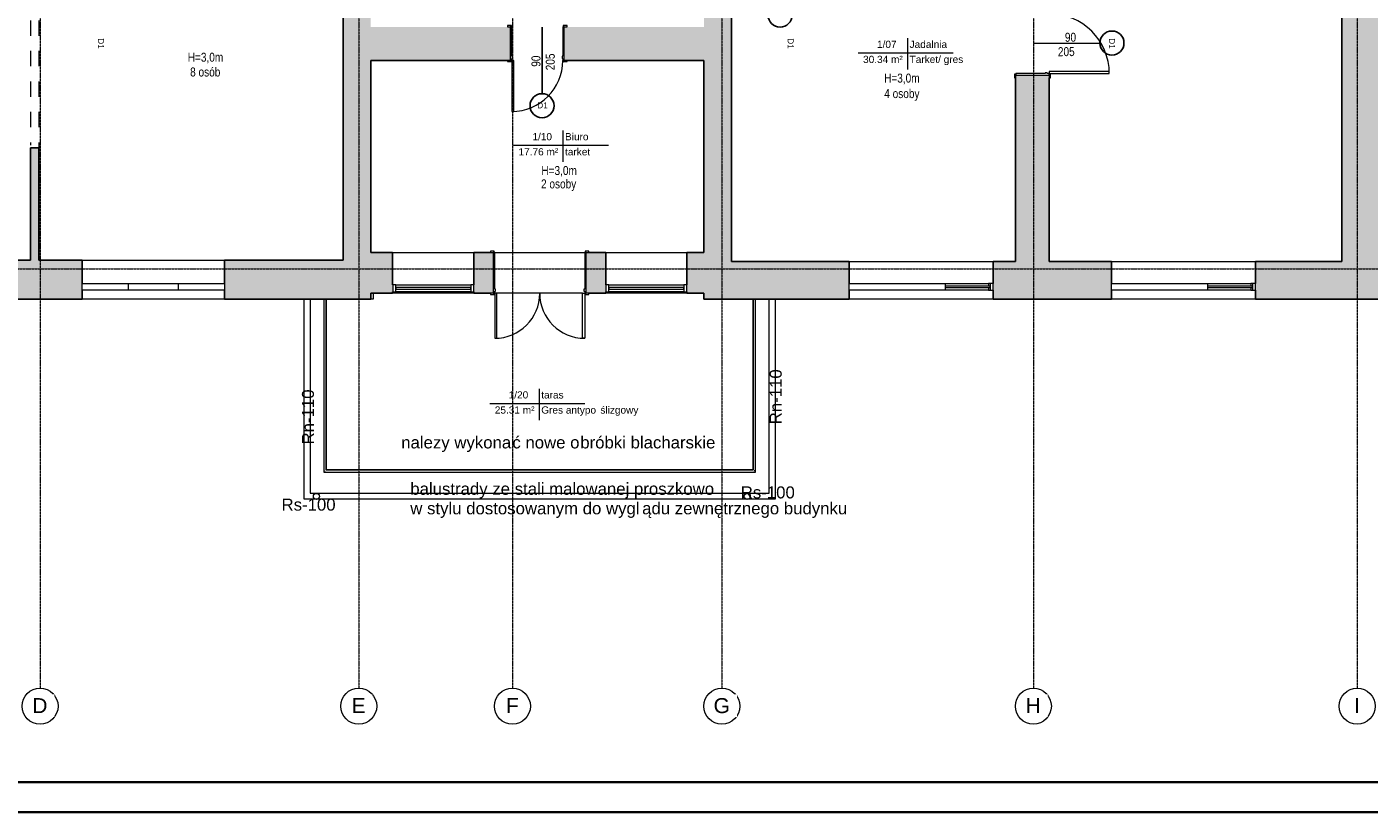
# Model space of a CAD drawing. Header units: centimetres. Extents: x 14504 to 44111, y -18976 to -7683.
# Tile 81 of 141: x 30318 to 32554, y -15068 to -13759. Entities that reach past the tile are written whole.
import ezdxf

# ---------------------------------------------------------------- set-up
doc = ezdxf.new("R2010")
doc.units = ezdxf.units.CM
for name, pattern in [('Kreska', [0.635, 0.3175, -0.3175]), ('Linia siatki', [0.9925, 0.47, -0.2175, 0.0875, -0.2175]), ('Ukryty', [0.714375, 0.47625, -0.238125])]:
    doc.linetypes.add(name, pattern=pattern)
for name, color, linetype, lineweight in [('_gruba', 90, 'Continuous', 35), ('A-AREA', 32, 'Continuous', 9), ('A-AREA-IDEN', 4, 'Continuous', 9), ('A-DETL-HDLN', 90, 'Ukryty', 9), ('A-DETL-MEDM', 33, 'Continuous', 25), ('A-DETL-THIN', 151, 'Continuous', 9), ('A-DOOR', 31, 'Continuous', 9), ('A-DOOR-FRAM', 31, 'Continuous', 18), ('A-FLOR', 192, 'Continuous', 9), ('A-FLOR-HRAL', 11, 'Continuous', 9), ('A-GLAZ', 151, 'Continuous', 9), ('A-WALL', 4, 'Continuous', 9), ('A-WALL-PATT', 111, 'Continuous', 25), ('G-ANNO-TEXT', 8, 'Continuous', 9), ('G-ANNO-TTLB', 6, 'Continuous', 9), ('I-WALL', 2, 'Continuous', 9), ('S-GRID', 8, 'Continuous', 9), ('S-GRID-IDEN', 8, 'Continuous', 9)]:
    doc.layers.add(name, color=color, linetype=linetype, lineweight=lineweight)
doc.styles.add('Arial', font='arial.ttf', dxfattribs={"height": 23.8125})
doc.styles.add('Arial_1', font='arial.ttf', dxfattribs={"height": 12})
doc.styles.add('Arial_2', font='arial.ttf', dxfattribs={"height": 18})
doc.styles.add('Arial_3', font='arial.ttf', dxfattribs={"width": 0.8, "height": 18})
doc.styles.add('Arial_5', font='arial.ttf', dxfattribs={"height": 15})
doc.styles.add('Arial_B', font='arialbd.ttf', dxfattribs={"height": 3})
doc.styles.add('Arial_B_1', font='arialbd.ttf', dxfattribs={"width": 0.95, "height": 2.4})

# ---------------------------------------------------------------- blocks, each defined once
blk = doc.blocks.new('Aluminum_1 szybowe - Okno 240_265 p_85-591871-4_Poziom piętra')
at = {"layer": 'A-GLAZ', "lineweight": 18}
for p, q in [((-132.1, 19.2), (-137.2, 19.2)), ((-137.2, 19.2), (-137.2, 7.7)), ((-137.2, 7.7), (-132.1, 7.7)), ((-132.1, 7.7), (-132.1, 19.2)), ((-57.2, 14.7), (-132.1, 14.7)), ((-132.1, 14.7), (-132.1, 12.2)), ((-132.1, 12.2), (-57.2, 12.2))]:
    blk.add_line(p, q, dxfattribs=at)
at = {"layer": 'A-GLAZ'}
for p, q in [((-129.5, 19.2), (-57.2, 19.2)), ((-57.2, 7.7), (-129.5, 7.7))]:
    blk.add_line(p, q, dxfattribs=at)
blk = doc.blocks.new('Drzwi-zewnętrzne-dwuskrzydłowe-przeszklone-okleina drewniana - 1500 x 2400mm-541410-4_Poziom piętra')
at = {"layer": 'A-DOOR', "lineweight": 18}
for p, q in [((-75, 33.6825), (-75, 108.6825)), ((-75, 108.6825), (-71.5, 108.6825)), ((-71.5, 108.6825), (-71.5, 33.6825)), ((75, 108.6825), (71.5, 108.6825)), ((71.5, 108.6825), (71.5, 33.6825)), ((75, 33.6825), (75, 108.6825)), ((-71.5, 33.6825), (-75, 33.6825)), ((71.5, 33.6825), (75, 33.6825))]:
    blk.add_line(p, q, dxfattribs=at)
at = {"layer": 'A-DOOR'}
for p, q in [((-75.635, 35.6825), (-82.135, 35.6825)), ((-82.135, 35.6825), (-82.135, 33.6825)), ((-82.135, 33.6825), (-75.635, 33.6825)), ((-75.635, 33.6825), (-75.635, 35.6825)), ((82.135, 35.6825), (75.635, 35.6825)), ((75.635, 35.6825), (75.635, 33.6825)), ((75.635, 33.6825), (82.135, 33.6825)), ((82.135, 33.6825), (82.135, 35.6825)), ((-75.635, -34.3175), (-82.135, -34.3175)), ((-82.135, -34.3175), (-82.135, -36.3175)), ((-82.135, -36.3175), (-75.635, -36.3175)), ((-75.635, -36.3175), (-75.635, -34.3175)), ((82.135, -34.3175), (75.635, -34.3175)), ((75.635, -34.3175), (75.635, -36.3175)), ((75.635, -36.3175), (82.135, -36.3175)), ((82.135, -36.3175), (82.135, -34.3175))]:
    blk.add_line(p, q, dxfattribs=at)
for centre, start, end in [((-75, 33.6825), 0, 90), ((75, 33.6825), 90, 180)]:
    blk.add_arc(centre, 75, start, end, dxfattribs=at)
at = {"layer": 'A-DOOR-FRAM'}
for p, q in [((-75, 33.6825), (-77.5, 33.6825)), ((-77.5, 33.6825), (-77.5, -34.3175)), ((-75, 30.1825), (-75, 33.6825)), ((-73.73, 30.1825), (-75, 30.1825)), ((-75, -34.3175), (-75, 26.69)), ((-75, 26.69), (-73.73, 26.69)), ((-73.73, 26.69), (-73.73, 30.1825)), ((75, 30.1825), (73.73, 30.1825)), ((73.73, 30.1825), (73.73, 26.69)), ((73.73, 26.69), (75, 26.69)), ((75, 33.6825), (75, 30.1825)), ((77.5, 33.6825), (75, 33.6825)), ((75, 26.69), (75, -34.3175)), ((77.5, -34.3175), (77.5, 33.6825)), ((-77.5, -34.3175), (-75, -34.3175)), ((75, -34.3175), (77.5, -34.3175))]:
    blk.add_line(p, q, dxfattribs=at)
blk = doc.blocks.new('Aluminum_1 szybowe - Okno w piwnicy 135_145-541561-4_Poziom piętra')
at = {"layer": 'A-GLAZ', "lineweight": 18}
for p, q in [((-132.1, 34.1), (-137.2, 34.1)), ((-137.2, 34.1), (-137.2, 22.7)), ((-137.2, 22.7), (-132.1, 22.7)), ((-132.1, 22.7), (-132.1, 34.1)), ((-7.2, 29.7), (-132.1, 29.7)), ((-132.1, 29.7), (-132.1, 27.1)), ((-132.1, 27.1), (-7.2, 27.1)), ((-2.2, 34.1), (-7.2, 34.1)), ((-7.2, 34.1), (-7.2, 22.7)), ((-7.2, 27.1), (-7.2, 29.7)), ((-7.2, 22.7), (-2.2, 22.7)), ((-2.2, 22.7), (-2.2, 34.1))]:
    blk.add_line(p, q, dxfattribs=at)
at = {"layer": 'A-GLAZ'}
for p, q in [((-132.1, 34.1), (-7.2, 34.1)), ((-7.2, 22.7), (-132.1, 22.7))]:
    blk.add_line(p, q, dxfattribs=at)
blk = doc.blocks.new('Typ poręczy górnej - Górna poręcz_wewnętrzny_-564454-4_Poziom piętra')
at = {"layer": 'A-FLOR-HRAL'}
for p, q in [((16161.6, -10415.7), (16161.6, -10703.7)), ((16165.6, -10699.7), (16165.6, -10415.7)), ((16876.6, -10415.7), (16876.6, -10699.7)), ((16880.6, -10703.7), (16880.6, -10415.7)), ((16161.6, -10703.7), (16880.6, -10703.7)), ((16876.6, -10699.7), (16165.6, -10699.7))]:
    blk.add_line(p, q, dxfattribs=at)
for points, knots in [([(16163.4, -10701.9), (16163.4, -10701.9), (16163.5, -10701.8), (16163.6, -10701.7), (16163.7, -10701.6), (16163.8, -10701.5), (16163.9, -10701.5)], [0.46272837, 0.46272837, 0.46272837, 0.46272837, 0.47916667, 0.5, 0.52083333, 0.53727163, 0.53727163, 0.53727163, 0.53727163]), ([(16879, -10702.1), (16878.9, -10702), (16878.9, -10702), (16878.8, -10701.8), (16878.6, -10701.7), (16878.5, -10701.6), (16878.4, -10701.5), (16878.4, -10701.5)], [0.44538644, 0.44538644, 0.44538644, 0.44538644, 0.45833333, 0.47916667, 0.5, 0.52083333, 0.53727163, 0.53727163, 0.53727163, 0.53727163])]:
    blk.add_open_spline(points, degree=3, knots=knots, dxfattribs=at)
blk = doc.blocks.new('Typ poręczy górnej - Górna poręcz_wewnętrzny_-V2-4_Poziom piętra')
at = {"layer": 'A-FLOR-HRAL'}
for p, q in [((16161.6, -10415.7), (16161.6, -10703.7)), ((16165.6, -10415.7), (16165.6, -10699.7)), ((16876.6, -10699.7), (16876.6, -10415.7)), ((16880.6, -10703.7), (16880.6, -10415.7)), ((16161.6, -10703.7), (16880.6, -10703.7)), ((16165.6, -10699.7), (16876.6, -10699.7))]:
    blk.add_line(p, q, dxfattribs=at)
blk = doc.blocks.new('Aluminum_2 szybowe - 160x140-603551-4_Poziom piętra')
at = {"layer": 'A-GLAZ'}
for p, q in [((-137.2, 20.2), (22.8, 20.2)), ((-137.2, 8.7), (-137.2, 20.2)), ((22.8, 8.7), (-137.2, 8.7)), ((22.8, 20.2), (22.8, 8.7))]:
    blk.add_line(p, q, dxfattribs=at)
blk = doc.blocks.new('Aluminum_2 szybowe - 160x140-603873-4_Poziom piętra')
at = {"layer": 'A-GLAZ', "lineweight": 18}
for p, q in [((-132.1, 19.2), (-134.6, 19.2)), ((-134.6, 7.7), (-132.1, 7.7)), ((-132.1, 14.7), (-132.1, 19.2)), ((-132.1, 7.7), (-132.1, 12.2))]:
    blk.add_line(p, q, dxfattribs=at)
at = {"layer": 'A-GLAZ'}
for p, q in [((-132.1, 19.2), (-59.7, 19.2)), ((-59.7, 7.7), (-132.1, 7.7))]:
    blk.add_line(p, q, dxfattribs=at)
blk = doc.blocks.new('Aluminum_2 szybowe - 160x140-V3-4_Poziom piętra')
at = {"layer": 'A-GLAZ'}
for p, q in [((-137.2, 19.2), (22.8, 19.2)), ((-137.2, 7.7), (-137.2, 19.2)), ((22.8, 7.7), (-137.2, 7.7)), ((22.8, 19.2), (22.8, 7.7))]:
    blk.add_line(p, q, dxfattribs=at)
blk = doc.blocks.new('Drzwi-wewnętrzne-jednoskrzydłowe-dwupanelowe-drewniane - 900 x 2100mm-623786-4_Poziom piętra')
at = {"layer": 'A-DOOR', "lineweight": 18}
for p, q in [((42.5, 112.6825), (39, 112.6825)), ((39, 112.6825), (39, 27.6825)), ((42.5, 27.6825), (42.5, 112.6825)), ((39, 27.6825), (42.5, 27.6825))]:
    blk.add_line(p, q, dxfattribs=at)
at = {"layer": 'A-DOOR'}
for p, q in [((-43.135, 29.6825), (-49.635, 29.6825)), ((-49.635, 29.6825), (-49.635, 27.6825)), ((-49.635, 27.6825), (-43.135, 27.6825)), ((-43.135, 27.6825), (-43.135, 29.6825)), ((49.635, 29.6825), (43.135, 29.6825)), ((43.135, 29.6825), (43.135, 27.6825)), ((43.135, 27.6825), (49.635, 27.6825)), ((49.635, 27.6825), (49.635, 29.6825)), ((-43.135, -28.3175), (-49.635, -28.3175)), ((-49.635, -28.3175), (-49.635, -30.3175)), ((-49.635, -30.3175), (-43.135, -30.3175)), ((-43.135, -30.3175), (-43.135, -28.3175)), ((49.635, -28.3175), (43.135, -28.3175)), ((43.135, -28.3175), (43.135, -30.3175)), ((43.135, -30.3175), (49.635, -30.3175)), ((49.635, -30.3175), (49.635, -28.3175))]:
    blk.add_line(p, q, dxfattribs=at)
blk.add_arc((42.5, 27.6825), 85, 90, 180, dxfattribs=at)
at = {"layer": 'A-DOOR-FRAM'}
for p, q in [((-42.5, 27.6825), (-45, 27.6825)), ((-45, 27.6825), (-45, -28.3175)), ((-42.5, 24.1825), (-42.5, 27.6825)), ((-41.23, 24.1825), (-42.5, 24.1825)), ((-41.23, 20.69), (-41.23, 24.1825)), ((42.5, 24.1825), (41.23, 24.1825)), ((41.23, 24.1825), (41.23, 20.69)), ((42.5, 27.6825), (42.5, 24.1825)), ((45, 27.6825), (42.5, 27.6825)), ((45, -28.3175), (45, 27.6825)), ((-42.5, -28.3175), (-42.5, 20.69)), ((-42.5, 20.69), (-41.23, 20.69)), ((41.23, 20.69), (42.5, 20.69)), ((42.5, 20.69), (42.5, -28.3175)), ((-45, -28.3175), (-42.5, -28.3175)), ((42.5, -28.3175), (45, -28.3175))]:
    blk.add_line(p, q, dxfattribs=at)
blk = doc.blocks.new('Drzwi-wewnętrzne-jednoskrzydłowe-dwupanelowe-drewniane - 1000 x 2100mm-625501-4_Poziom piętra')
at = {"layer": 'A-DOOR', "lineweight": 18}
for p, q in [((50, 127.6825), (46.5, 127.6825)), ((46.5, 127.6825), (46.5, 27.6825)), ((50, 27.6825), (50, 127.6825)), ((46.5, 27.6825), (50, 27.6825))]:
    blk.add_line(p, q, dxfattribs=at)
at = {"layer": 'A-DOOR'}
for p, q in [((-50.635, 29.6825), (-57.135, 29.6825)), ((-57.135, 29.6825), (-57.135, 27.6825)), ((-57.135, 27.6825), (-50.635, 27.6825)), ((-50.635, 27.6825), (-50.635, 29.6825)), ((57.135, 29.6825), (50.635, 29.6825)), ((50.635, 29.6825), (50.635, 27.6825)), ((50.635, 27.6825), (57.135, 27.6825)), ((57.135, 27.6825), (57.135, 29.6825)), ((-50.635, -28.3175), (-57.135, -28.3175)), ((-57.135, -28.3175), (-57.135, -30.3175)), ((-57.135, -30.3175), (-50.635, -30.3175)), ((-50.635, -30.3175), (-50.635, -28.3175)), ((57.135, -28.3175), (50.635, -28.3175)), ((50.635, -28.3175), (50.635, -30.3175)), ((50.635, -30.3175), (57.135, -30.3175)), ((57.135, -30.3175), (57.135, -28.3175))]:
    blk.add_line(p, q, dxfattribs=at)
blk.add_arc((50, 27.6825), 100, 90, 180, dxfattribs=at)
at = {"layer": 'A-DOOR-FRAM'}
for p, q in [((-50, 27.6825), (-52.5, 27.6825)), ((-52.5, 27.6825), (-52.5, -28.3175)), ((-50, 24.1825), (-50, 27.6825)), ((-48.73, 24.1825), (-50, 24.1825)), ((-48.73, 20.69), (-48.73, 24.1825)), ((50, 24.1825), (48.73, 24.1825)), ((48.73, 24.1825), (48.73, 20.69)), ((50, 27.6825), (50, 24.1825)), ((52.5, 27.6825), (50, 27.6825)), ((52.5, -28.3175), (52.5, 27.6825)), ((-50, -28.3175), (-50, 20.69)), ((-50, 20.69), (-48.73, 20.69)), ((48.73, 20.69), (50, 20.69)), ((50, 20.69), (50, -28.3175)), ((-52.5, -28.3175), (-50, -28.3175)), ((50, -28.3175), (52.5, -28.3175))]:
    blk.add_line(p, q, dxfattribs=at)
blk = doc.blocks.new('Siatka - M_Symbol siatki - okrąg-11506-4_Poziom piętra')
at = {"layer": 'S-GRID-IDEN'}
blk.add_circle((0, 0), 0.3, dxfattribs=at)
blk = doc.blocks.new('Etyk_pom_1_mala - Etyk_pom_1_mala-219433-4_Poziom piętra')
at = {"layer": 'A-AREA-IDEN'}
for p, q in [((-0.096, 0.144), (-0.096, -0.378)), ((-0.915, -0.101), (0.666, -0.101))]:
    blk.add_line(p, q, dxfattribs=at)

msp = doc.modelspace()

# ---------------------------------------------------------------- hatches: boundary and pattern name
at = {"layer": 'A-WALL-PATT', "lineweight": 9, "transparency": 33554610}
h = msp.add_hatch(color=256, dxfattribs=at)
h.paths.add_polyline_path([(30890.6, -14212.9), (30890.6, -13358.9), (30844.6, -13358.9), (30844.6, -14212.9), (30855.7, -14212.9)])
h.paths.add_polyline_path([(30855.7, -13213.9), (30890.6, -13213.9), (30890.6, -12609.9), (30844.6, -12609.9), (30844.6, -12826.2), (30845.3, -12826.2), (30845.3, -12828.2), (30844.6, -12828.2), (30844.6, -12840.2), (30845.3, -12840.2), (30845.3, -12842.2), (30844.6, -12842.2), (30844.6, -13213.9), (30850.6, -13213.9)])
h = msp.add_hatch(color=256, dxfattribs=at)
h.paths.add_polyline_path([(31445.6, -14149.9), (31491.6, -14149.9), (31491.6, -13371.9), (31445.6, -13371.9), (31445.6, -14134.9)])
h.paths.add_polyline_path([(31475.6, -13226.9), (31491.6, -13226.9), (31491.6, -12609.9), (31445.6, -12609.9), (31445.6, -13226.9)])
h = msp.add_hatch(color=256, dxfattribs=at)
h.paths.add_polyline_path([(32508.6, -14149.9), (32571.6, -14149.9), (32571.6, -13377.4), (32508.6, -13377.4), (32508.6, -13544.6)])
h.paths.add_polyline_path([(32556.6, -13187.4), (32571.6, -13187.4), (32571.6, -12639.9), (32508.6, -12639.9), (32508.6, -13187.4), (32545.2, -13187.4)])
h = msp.add_hatch(color=256, dxfattribs=at)
h.paths.add_polyline_path([(32014.1, -14149.9), (32021.1, -14149.9), (32021.1, -13839.4), (31965.1, -13839.4), (31965.1, -14149.9), (31993.6, -14149.9)])
h.paths.add_polyline_path([(31965.1, -13734.4), (32021.1, -13734.4), (32021.1, -13423.9), (31965.1, -13423.9), (31965.1, -13729.7)])
h = msp.add_hatch(color=256, dxfattribs=at)
h.paths.add_polyline_path([(31118.5, -13814.9), (31123.1, -13814.9), (31123.1, -13758.9), (30890.6, -13758.9), (30890.6, -13814.9), (31058.5, -13814.9)])
h.paths.add_polyline_path([(31383, -13814.9), (31445.6, -13814.9), (31445.6, -13758.9), (31213.1, -13758.9), (31213.1, -13814.9), (31220.7, -13814.9)])
msp.add_hatch(color=256, dxfattribs=at).paths.add_polyline_path([(30330.6, -14147.9), (30337.6, -14147.9), (30337.6, -13960.4), (30323.6, -13960.4), (30323.6, -14147.9)])
h = msp.add_hatch(color=256, dxfattribs=at)
h.paths.add_polyline_path([(30330.6, -14212.9), (30330.6, -14147.9), (30234.1, -14147.9), (30234.1, -14212.9)])
h.paths.add_polyline_path([(29996.6, -14212.9), (29996.6, -14147.9), (29839.6, -14147.9), (29839.6, -14212.9)])
h = msp.add_hatch(color=256, dxfattribs=at)
h.paths.add_polyline_path([(30794.9, -14212.9), (30844.6, -14212.9), (30844.6, -14147.9), (30647.1, -14147.9), (30647.1, -14212.9), (30774.6, -14212.9)])
h.paths.add_polyline_path([(30409.6, -14212.9), (30409.6, -14212.9), (30409.6, -14147.9), (30330.6, -14147.9), (30330.6, -14212.9)])
h = msp.add_hatch(color=256, dxfattribs=at)
h.paths.add_polyline_path([(31445.6, -14202.9), (31445.6, -14134.9), (31417.1, -14134.9), (31417.1, -14202.9)])
h.paths.add_polyline_path([(31249.6, -14202.9), (31282.1, -14202.9), (31282.1, -14134.9), (31249.6, -14134.9), (31249.6, -14200.3)])
h.paths.add_polyline_path([(30926, -14202.9), (30927.1, -14202.9), (30927.1, -14134.9), (30890.6, -14134.9), (30890.6, -14202.9), (30896.3, -14202.9)])
h.paths.add_polyline_path([(31090, -14202.9), (31094.6, -14202.9), (31094.6, -14134.9), (31062.1, -14134.9), (31062.1, -14202.9)])
h = msp.add_hatch(color=256, dxfattribs=at)
h.paths.add_polyline_path([(31927.6, -14212.9), (31993.6, -14212.9), (31993.6, -14149.9), (31927.6, -14149.9), (31927.6, -14197.9)])
h.paths.add_polyline_path([(31464.1, -14212.9), (31687.6, -14212.9), (31687.6, -14149.9), (31445.6, -14149.9), (31445.6, -14212.9)])
h = msp.add_hatch(color=256, dxfattribs=at)
h.paths.add_polyline_path([(32364.6, -14212.9), (32571.6, -14212.9), (32571.6, -14149.9), (32364.6, -14149.9), (32364.6, -14197.9)])
h.paths.add_polyline_path([(32124.6, -14212.9), (32124.6, -14149.9), (31993.6, -14149.9), (31993.6, -14212.9), (32031.9, -14212.9)])

# ---------------------------------------------------------------- linework, layer by layer
at = {"layer": 'A-AREA'}
for p, q in [((30789.6, -14212.9), (30789.6, -14535.9)), ((31554.6, -14535.9), (31554.6, -14212.9)), ((30789.6, -14535.9), (31554.6, -14535.9))]:
    msp.add_line(p, q, dxfattribs=at)
at = {"layer": 'A-DETL-HDLN', "linetype": 'Kreska', "ltscale": 80}
for p, q in [((30323.6, -13595.9), (30323.6, -13955.9)), ((30337.6, -13595.9), (30337.6, -13960.4))]:
    msp.add_line(p, q, dxfattribs=at)
at = {"layer": 'A-DETL-MEDM'}
for p, q in [((31176, -13759.3), (31176, -13870.3)), ((31994.6, -13786.9), (32105.6, -13785.9))]:
    msp.add_line(p, q, dxfattribs=at)
for centre in [(31572.6, -13739.4), (32125.6, -13785.8), (31176, -13890.3)]:
    msp.add_circle(centre, 20, dxfattribs=at)
at = {"layer": 'A-DETL-THIN'}
for p, q in [((30779.6, -14545.9), (30779.6, -14212.6)), ((31564.6, -14212.9), (31564.6, -14545.9)), ((31564.6, -14545.9), (30779.6, -14545.9))]:
    msp.add_line(p, q, dxfattribs=at)
for centre in [(30800, -14541.4), (31518, -14541.4)]:
    msp.add_circle(centre, 5, dxfattribs=at)
at = {"layer": 'A-FLOR'}
for p, q in [((31097.1, -14134.9), (31247.1, -14134.9)), ((30789.6, -14212.9), (30789.6, -14535.9)), ((30894.6, -14212.6), (30890.6, -14212.6)), ((30894.6, -14202.9), (30894.6, -14212.6)), ((31243.6, -14202.9), (31100.6, -14202.9)), ((31554.6, -14535.9), (31554.6, -14212.9)), ((30789.6, -14535.9), (31554.6, -14535.9))]:
    msp.add_line(p, q, dxfattribs=at)
at = {"layer": 'A-WALL', "lineweight": 25}
for p, q in [((30844.6, -13418.4), (30844.6, -14147.9)), ((32508.6, -13423.9), (32508.6, -14149.9)), ((31491.6, -14149.9), (31491.6, -13650.9)), ((30890.6, -14134.9), (30890.6, -13814.9)), ((31445.6, -13814.9), (31445.6, -14134.9)), ((30323.6, -13960.4), (30323.6, -14147.9)), ((30337.6, -13960.4), (30323.6, -13960.4)), ((30337.6, -14147.9), (30337.6, -13960.4)), ((30323.6, -14147.9), (30234.1, -14147.9)), ((30409.6, -14147.9), (30337.6, -14147.9)), ((30409.6, -14186.4), (30409.6, -14147.9)), ((30844.6, -14147.9), (30647.1, -14147.9)), ((30647.1, -14147.9), (30647.1, -14186.4)), ((30927.1, -14134.9), (30890.6, -14134.9)), ((30927.1, -14188.9), (30927.1, -14134.9)), ((31090, -14134.9), (31062.1, -14134.9)), ((31062.1, -14134.9), (31062.1, -14188.9)), ((31282.1, -14134.9), (31254.3, -14134.9)), ((31282.1, -14188.9), (31282.1, -14134.9)), ((31445.6, -14134.9), (31417.1, -14134.9)), ((31417.1, -14134.9), (31417.1, -14188.9)), ((31687.6, -14149.9), (31491.6, -14149.9)), ((31687.6, -14186.4), (31687.6, -14149.9)), ((31965.1, -14149.9), (31927.6, -14149.9)), ((31927.6, -14149.9), (31927.6, -14186.4)), ((32124.6, -14149.9), (32021.1, -14149.9)), ((32124.6, -14186.4), (32124.6, -14149.9)), ((32508.6, -14149.9), (32364.6, -14149.9)), ((32364.6, -14149.9), (32364.6, -14186.4)), ((30409.6, -14212.9), (30409.6, -14197.9)), ((30647.1, -14197.9), (30647.1, -14212.9)), ((30927.1, -14202.9), (30927.1, -14200.3)), ((31062.1, -14200.3), (31062.1, -14202.9)), ((31282.1, -14202.9), (31282.1, -14200.3)), ((31417.1, -14200.3), (31417.1, -14202.9)), ((31687.6, -14212.9), (31687.6, -14197.9)), ((31927.6, -14197.9), (31927.6, -14212.9)), ((32124.6, -14212.9), (32124.6, -14197.9)), ((32364.6, -14197.9), (32364.6, -14212.9)), ((30234.1, -14212.9), (30409.6, -14212.9)), ((30647.1, -14212.9), (30890.6, -14212.9)), ((30890.6, -14202.9), (30927.1, -14202.9)), ((30890.6, -14212.9), (30890.6, -14202.9)), ((31062.1, -14202.9), (31090, -14202.9)), ((31254.3, -14202.9), (31282.1, -14202.9)), ((31417.1, -14202.9), (31445.6, -14202.9)), ((31445.6, -14202.9), (31445.6, -14212.9)), ((31445.6, -14212.9), (31687.6, -14212.9)), ((31927.6, -14212.9), (32124.6, -14212.9)), ((32364.6, -14212.9), (32571.6, -14212.9))]:
    msp.add_line(p, q, dxfattribs=at)
at = {"layer": 'A-WALL'}
for p, q in [((30409.6, -14147.9), (30647.1, -14147.9)), ((30927.1, -14134.9), (31062.1, -14134.9)), ((31282.1, -14134.9), (31417.1, -14134.9)), ((31687.6, -14149.9), (31927.6, -14149.9)), ((32124.6, -14149.9), (32364.6, -14149.9)), ((30647.1, -14212.9), (30409.6, -14212.9)), ((31062.1, -14202.9), (30927.1, -14202.9)), ((31417.1, -14202.9), (31282.1, -14202.9)), ((31927.6, -14212.9), (31687.6, -14212.9)), ((32364.6, -14212.9), (32124.6, -14212.9))]:
    msp.add_line(p, q, dxfattribs=at)
at = {"layer": 'I-WALL', "lineweight": 25}
for p, q in [((30890.6, -13814.9), (31118.5, -13814.9)), ((31217.8, -13814.9), (31445.6, -13814.9)), ((31965.1, -13844), (31965.1, -14149.9)), ((32021.1, -14149.9), (32021.1, -13844))]:
    msp.add_line(p, q, dxfattribs=at)
at = {"layer": 'S-GRID', "linetype": 'Linia siatki'}
msp.add_line((29444.3, -14162.1), (32937.2, -14162.1), dxfattribs=at)

# ---------------------------------------------------------------- block references
at = {"layer": 'A-AREA-IDEN', "xscale": 99.99999999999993, "yscale": 99.99999999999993, "zscale": 99.99999999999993}
for p in [(31794.3, -13792.1), (31220.2, -13946.1), (31180.6, -14376.4)]:
    msp.add_blockref('Etyk_pom_1_mala - Etyk_pom_1_mala-219433-4_Poziom piętra', p, dxfattribs=at)
at = {"layer": 'A-DOOR'}
for name, p, rotation in [('Drzwi-wewnętrzne-jednoskrzydłowe-dwupanelowe-drewniane - 1000 x 2100mm-625501-4_Poziom piętra', (31993.5, -13786.9), 270), ('Drzwi-wewnętrzne-jednoskrzydłowe-dwupanelowe-drewniane - 900 x 2100mm-623786-4_Poziom piętra', (31168.1, -13787.2), 180), ('Drzwi-zewnętrzne-dwuskrzydłowe-przeszklone-okleina drewniana - 1500 x 2400mm-541410-4_Poziom piętra', (31172.1, -14169.2), 180)]:
    msp.add_blockref(name, p, dxfattribs=dict(at, rotation=rotation))
at = {"layer": 'A-FLOR-HRAL'}
for name in ['Typ poręczy górnej - Górna poręcz_wewnętrzny_-564454-4_Poziom piętra', 'Typ poręczy górnej - Górna poręcz_wewnętrzny_-V2-4_Poziom piętra']:
    msp.add_blockref(name, (14651, -3797.2), dxfattribs=at)
at = {"layer": 'A-GLAZ', "rotation": 180}
for name, p in [('Aluminum_2 szybowe - 160x140-603551-4_Poziom piętra', (30432.5, -14177.7)), ('Aluminum_2 szybowe - 160x140-603551-4_Poziom piętra', (30509.9, -14177.7)), ('Aluminum_1 szybowe - Okno w piwnicy 135_145-541561-4_Poziom piętra', (30925, -14166.2)), ('Aluminum_1 szybowe - Okno w piwnicy 135_145-541561-4_Poziom piętra', (31280, -14166.2)), ('Aluminum_2 szybowe - 160x140-V3-4_Poziom piętra', (31710.5, -14178.7)), ('Aluminum_1 szybowe - Okno 240_265 p_85-591871-4_Poziom piętra', (31790.5, -14178.7)), ('Aluminum_2 szybowe - 160x140-603873-4_Poziom piętra', (31787.9, -14178.7)), ('Aluminum_2 szybowe - 160x140-V3-4_Poziom piętra', (32147.5, -14178.7)), ('Aluminum_1 szybowe - Okno 240_265 p_85-591871-4_Poziom piętra', (32227.5, -14178.7)), ('Aluminum_2 szybowe - 160x140-603873-4_Poziom piętra', (32224.9, -14178.7))]:
    msp.add_blockref(name, p, dxfattribs=at)
at = {"layer": 'S-GRID-IDEN', "xscale": 99.99999999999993, "yscale": 99.99999999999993, "zscale": 99.99999999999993, "rotation": 180}
for p in [(30339.6, -14890.8), (30870.6, -14890.8), (31126.6, -14890.8), (31475.6, -14890.8), (31994.6, -14890.8), (32534.1, -14890.8)]:
    msp.add_blockref('Siatka - M_Symbol siatki - okrąg-11506-4_Poziom piętra', p, dxfattribs=at)

# ---------------------------------------------------------------- texts
at = {"layer": 'A-AREA-IDEN', "char_height": 12, "attachment_point": 1, "style": 'Arial_1'}
for s, insert, width in [('1/07', (31734.1, -13782), 42.489), ('Jadalnia', (31788.4, -13782), 80.169), ('30.34 m²', (31710.9, -13807.1), 85.781), ('Tarket/ gres', (31788.4, -13807.1), 117.046), ('1/10', (31160, -13935.9), 42.489), ('Biuro', (31214.3, -13935.9), 50.506), ('17.76 m²', (31136.8, -13961.1), 85.781), ('tarket', (31214.3, -13961.1), 55.316), ('1/20', (31120.4, -14366.2), 42.489), ('taras', (31174.7, -14366.2), 48.903), ('25.31 m²', (31097.3, -14391.4), 85.781), ('Gres antypo', (31174.7, -14391.4), 119.451), ('ślizgowy', (31273.2, -14391.4), 81.772)]:
    msp.add_mtext(s, dxfattribs=dict(at, insert=insert, width=width))
at = {"layer": 'G-ANNO-TEXT', "attachment_point": 1}
for s, insert, char_height, width, rotation, style in [('90', (32047.1, -13768.8), 15, 28.861, 0.477, 'Arial_3'), ('D1', (30446.1, -13777.7), 10, 21.646, 270.477, 'Arial_2'), ('205', (31182.2, -13831.3), 15, 43.291, 90, 'Arial_3'), ('D1', (31595.3, -13777.7), 10, 21.646, 270.477, 'Arial_2'), ('205', (32035.4, -13792.8), 15, 43.291, 0.477, 'Arial_3'), ('D1', (32130.7, -13777.7), 10, 21.646, 270.477, 'Arial_2'), ('90', (31158.4, -13825.4), 15, 28.861, 90, 'Arial_3'), ('Rn-110', (31555.3, -14421.2), 20, 113.038, 90, 'Arial_5'), ('Rn-110', (30776, -14454.8), 20, 113.038, 90, 'Arial_5')]:
    msp.add_mtext(s, dxfattribs=dict(at, insert=insert, char_height=char_height, width=width, rotation=rotation, style=style))
for s, insert, char_height, width, style in [('H=3,0m', (30585.7, -13802), 15, 91.392, 'Arial_3'), ('8 osób', (30589.7, -13826.6), 15, 75.359, 'Arial_3'), ('H=3,0m', (31745.9, -13836.8), 15, 91.392, 'Arial_3'), ('4 osoby', (31746.2, -13862.6), 15, 87.384, 'Arial_3'), ('D1', (31167.9, -13884.7), 10, 21.646, 'Arial_2'), ('H=3,0m', (31174.9, -13990.8), 15, 91.392, 'Arial_3'), ('2 osoby', (31174.3, -14013.1), 15, 87.384, 'Arial_3'), ('nalezy wykona', (30941.4, -14441.4), 20, 224.472, 'Arial_5'), ('ć nowe o', (31126.6, -14441.4), 20, 137.089, 'Arial_5'), ('bróbki blacharskie ', (31239.7, -14441.4), 20, 290.211, 'Arial_5'), ('balustrady ze stali malowanej proszkowo', (30956.5, -14518.7), 20, 624.515, 'Arial_5'), ('Rs-100', (31507.1, -14524.7), 20, 111.435, 'Arial_5'), ('Rs-100', (30742, -14545.1), 20, 111.435, 'Arial_5'), ('w stylu dostosowanym do wygl', (30956.5, -14551.2), 20, 468.185, 'Arial_5'), ('ądu zewnętrznego budynku', (31342.8, -14551.2), 20, 420.084, 'Arial_5')]:
    msp.add_mtext(s, dxfattribs=dict(at, insert=insert, char_height=char_height, width=width, style=style))
at = {"layer": 'G-ANNO-TTLB', "attachment_point": 1}
for s, insert, char_height, width, style in [('\\A1;\\pi153.657;Przebudowa pomieszczeń w budynku \\P\\pi37.4677;Środowiskowego Domu Samopomocy typu C wraz \\P\\pi70.0917;z\\~budową szybu windowego i montażem windy \\P\\pi24.2675;wewnątrz budynku przy ul. Pietraszki 15 w Kielcach.', (27130.8, -13932.8), 28, 966.852, 'Arial_B_1'), ('\\pi133.33;FUNDACJA GRAMY Z TOBĄ', (27183.9, -14205.1), 30, 829.17, 'Arial_B')]:
    msp.add_mtext(s, dxfattribs=dict(at, insert=insert, char_height=char_height, width=width, style=style))

# ---------------------------------------------------------------- next in the draw order: texts
at = {"layer": 'S-GRID-IDEN', "char_height": 25, "attachment_point": 1, "style": 'Arial', "bg_fill": 3, "box_fill_scale": 1.25, "bg_fill_color": 256, "bg_fill_true_color": 13158600, "bg_fill_transparency": 0}
for s, insert, width in [('\\fArial|b0|i0|c238|p34|;D', (30326.8, -14877.5), 30.464), ('\\fArial|b0|i0|c238|p34|;E', (30858.8, -14877.5), 28.059), ('\\fArial|b0|i0|c238|p34|;F', (31115.8, -14877.5), 25.654), ('\\fArial|b0|i0|c238|p34|;G', (31461.8, -14877.5), 32.869), ('\\fArial|b0|i0|c238|p34|;H', (31981.8, -14877.5), 30.464), ('\\fArial|b0|i0|c238|p34|;I', (32528.9, -14877.5), 12.025)]:
    msp.add_mtext(s, dxfattribs=dict(at, insert=insert, width=width))

# ---------------------------------------------------------------- next in the draw order: linework, layer by layer
at = {"layer": '_gruba'}
for points in [[(29224, -12097.6), (35324, -12097.6), (35324, -15067.6), (29224, -15067.6)], [(29274, -15017.6), (35274, -15017.6), (35274, -12147.6), (29274, -12147.6)]]:
    msp.add_lwpolyline(points, dxfattribs=at)
at = {"layer": 'S-GRID', "linetype": 'Linia siatki'}
for p, q in [((30339.6, -12248.3), (30339.6, -14860.8)), ((30870.6, -12248.3), (30870.6, -14860.8)), ((31126.6, -12248.3), (31126.6, -14860.8)), ((31475.6, -12248.3), (31475.6, -14860.8)), ((31994.6, -12248.3), (31994.6, -14860.8)), ((32534.1, -12248.3), (32534.1, -14860.8))]:
    msp.add_line(p, q, dxfattribs=at)

doc.saveas('drawing.dxf')
